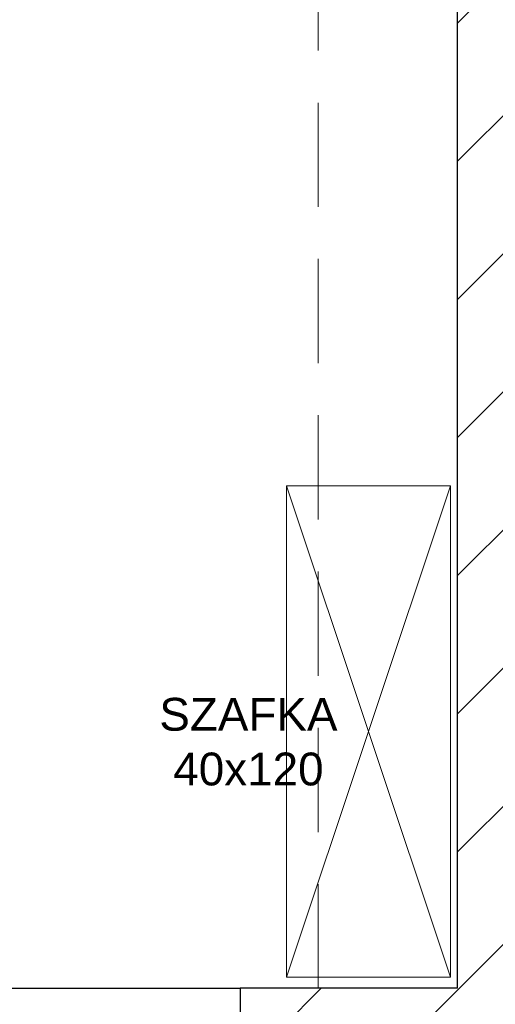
# Model space of a CAD drawing. Header units: millimetres. Extents: x 26866 to 1024070, y -428191 to 408885.
# Tile 230 of 248: x 216288 to 217448, y 388523 to 390923. Entities that reach past the tile are written whole.
import ezdxf

# ---------------------------------------------------------------- set-up
doc = ezdxf.new("R2010")
doc.units = ezdxf.units.MM
doc.header["$LTSCALE"] = 2
doc.linetypes.add('HIDDENX2', pattern=[19.05, 12.7, -6.35])
for name, color, linetype, lineweight in [('0_OPIS', 7, 'Continuous', 13), ('3DPLAN_A_TABELKA POMIESZCZEŃ', 7, 'Continuous', 0), ('3DPLAN_A_WYSOKOŚCI ZMIANA', 144, 'HIDDENX2', 5), ('Opisy', 7, 'Continuous', 13)]:
    doc.layers.add(name, color=color, linetype=linetype, lineweight=lineweight)
for name, color, linetype in [('3DPLAN_A_KRESKOWANIE 1', 253, 'Continuous'), ('3DPLAN_A_OPIS', 8, 'Continuous'), ('3DPLAN_K_DZIAŁOWA NISKIE', 134, 'Continuous'), ('3DPLAN_K_NOŚNA', 7, 'Continuous')]:
    doc.layers.add(name, color=color, linetype=linetype)
doc.layers.add('FURNITURE ZD 1 500', color=7, linetype='Continuous', lineweight=13, true_color=0x9fa8a5)
doc.styles.add('ARIAL', font='arial.ttf')

# ---------------------------------------------------------------- blocks, each defined once
blk = doc.blocks.new('kondygnacja -1')
at = {"layer": '3DPLAN_A_KRESKOWANIE 1'}
h = blk.add_hatch(dxfattribs=at)
h.set_pattern_fill('ANSI31', color=256, scale=7.5, style=0)
h.set_pattern_definition([(45, (23044.838, -26883.88), (-16.83798, 16.83798), [])])
h.paths.add_polyline_path([(31677.49, -24430.84), (30214.87, -24430.84), (30214.87, -24470.84), (30429.61, -24470.84), (30429.61, -24477.84), (30447.61, -24477.84), (30447.61, -24818.84), (30476.61, -24818.84), (30476.61, -24470.84), (31012.61, -24470.84), (31012.61, -24478.84), (31079.61, -24478.84), (31079.61, -24470.84), (31638.61, -24470.84), (31638.61, -25036.84), (31079.61, -25036.84), (31079.61, -25028.84), (31012.61, -25028.84), (31012.61, -25036.84), (30611.38, -25036.84), (30611.38, -25072.84), (31023.61, -25072.84), (31034.61, -25082.84), (31034.61, -25330.84), (31023.61, -25340.84), (30831.4, -25340.84, -0.038531), (30832.58, -25356.18), (30832.58, -25371.84), (31079.61, -25371.84), (31079.61, -25072.84), (31638.61, -25072.84), (31638.61, -25943.84), (30832.58, -25943.84), (30832.58, -26009.84), (31677.49, -26009.84)])
h.paths.add_polyline_path([(30682.61, -26009.84), (30832.58, -26009.84), (30832.58, -25943.84), (30760.61, -25943.84), (30760.61, -25454.67), (30735.61, -25464.58), (30735.61, -25943.84), (30682.61, -25943.84)])
h.paths.add_polyline_path([(30679.61, -25371.84), (30735.61, -25371.84), (30735.61, -25464.58), (30760.61, -25454.67), (30760.61, -25371.84), (30832.58, -25371.84), (30832.58, -25356.18, 0.038531), (30831.4, -25340.84), (30679.61, -25340.84)])
h.paths.add_polyline_path([(30355.83, -25371.84), (30425.61, -25371.84), (30425.61, -25379.84), (30463.61, -25379.84), (30463.61, -25424.74), (30471.61, -25424.74), (30471.61, -25395.84), (30533.61, -25395.84), (30533.61, -25371.84), (30576.61, -25371.84), (30576.61, -25341.84), (30472.61, -25341.84), (30472.61, -25326.84), (30427.61, -25326.84), (30427.61, -25341.84), (30355.83, -25341.84)])
h.paths.add_polyline_path([(30456.61, -25936.84), (30425.61, -25936.84), (30425.61, -25945.84), (30380.61, -25945.84), (30380.61, -26009.84), (30512.61, -26009.84), (30512.61, -25943.84), (30466.61, -25943.84), (30466.61, -25712.84), (30456.61, -25712.84)])
h.paths.add_polyline_path([(28888.61, -25941.84), (28888.61, -26009.84), (29013.61, -26009.84), (29013.61, -25941.84)])
h.paths.add_polyline_path([(28591.17, -26009.84), (28591.17, -25944.84), (28547.61, -25944.84), (28547.61, -26009.84)])
h.paths.add_polyline_path([(28624.61, -25870.53), (28654.8, -25870.53), (28654.8, -25924.53), (28624.61, -25924.53), (28624.61, -25944.84), (28591.17, -25944.84), (28591.17, -26009.84), (28713.61, -26009.84), (28713.61, -25941.84), (28672.61, -25941.84), (28672.61, -25932.84), (28657.61, -25932.84), (28657.61, -25716.84), (28624.61, -25716.84)])
h.paths.add_polyline_path([(28372.61, -25944.84), (28328.61, -25944.84), (28328.61, -25907.84), (28282.61, -25907.84), (28282.61, -25944.84), (28248.61, -25944.84), (28248.61, -26009.84), (28372.61, -26009.84)])
h.paths.add_polyline_path([(28092.61, -25563.84), (28054.61, -25563.84), (28054.61, -25383.84), (28067.6, -25383.84), (28067.61, -25375.84), (28340.61, -25375.84), (28340.61, -25341.84), (28070.61, -25341.84), (28070.61, -25332.84), (28030.61, -25332.84), (28030.61, -25395.6), (28048.71, -25395.6), (28048.71, -25449.6), (28030.61, -25449.6), (28030.61, -26009.84), (28073.61, -26009.84), (28073.61, -25944.84), (28054.61, -25944.84), (28054.61, -25668.84), (28092.61, -25668.84)])
h.paths.add_polyline_path([(27949.61, -25495.75), (27949.61, -25507.75), (27983.29, -25507.75), (27983.29, -25521.75), (27949.61, -25521.75), (27949.61, -25531.84), (27999.61, -25531.84), (27999.61, -25934.84), (27982.61, -25934.84), (27982.61, -25942.84), (27947.61, -25942.84), (27947.61, -26009.84), (28026.62, -26009.84), (28026.62, -25449.6), (27999.61, -25449.6), (27999.61, -25463.84), (27949.61, -25463.84), (27949.61, -25481.75), (27983.29, -25481.75), (27983.29, -25495.75)])
h.paths.add_polyline_path([(27982.61, -25361.84), (27952.61, -25361.84), (27952.61, -25332.84), (28026.62, -25332.84), (28026.62, -25395.6), (27999.61, -25395.6), (27999.61, -25377.84), (27982.61, -25377.84)])
h.paths.add_polyline_path([(26818.61, -25892.84), (26781.49, -25892.84), (26781.49, -26009.84), (26894.54, -26009.84), (26894.54, -25942.84), (26830.61, -25942.84), (26830.61, -25930.84), (26818.61, -25930.84)])
h.paths.add_polyline_path([(26894.54, -26009.84), (27115.94, -26009.84), (27115.94, -25942.84), (26894.54, -25942.84)])
h.paths.add_polyline_path([(27115.94, -25942.84), (27115.94, -26009.84), (27466.61, -26009.84), (27466.61, -25942.84), (27427.61, -25942.84), (27427.61, -25933.84), (27384.61, -25933.84), (27384.61, -25942.84)])
h.paths.add_polyline_path([(27641.61, -25942.84), (27641.61, -26009.84), (27802.61, -26009.84), (27802.61, -25942.84)])
h.paths.add_polyline_path([(30621.1, -25040.47), (30688.37, -25040.47), (30688.37, -25072.87), (30621.1, -25072.87)], flags=24)
at = {"layer": '3DPLAN_A_WYSOKOŚCI ZMIANA'}
blk.add_line((30701.61, -25943.84), (30701.61, -25371.84), dxfattribs=at)
at = {"layer": '3DPLAN_K_DZIAŁOWA NISKIE'}
blk.add_line((30512.61, -25943.84), (30682.61, -25943.84), dxfattribs=at)
at = {"layer": '3DPLAN_K_NOŚNA'}
for p, q in [((30735.61, -25943.84), (30735.61, -25371.84)), ((30682.61, -25943.84), (30682.61, -26009.84)), ((30735.61, -25943.84), (30682.61, -25943.84))]:
    blk.add_line(p, q, dxfattribs=at)
at = {"layer": 'FURNITURE ZD 1 500', "lineweight": 0}
blk.add_lwpolyline([(30693.88, -25821.36), (30733.88, -25941.16), (30693.88, -25941.16), (30733.88, -25821.36)], dxfattribs=at)
blk.add_lwpolyline([(30733.88, -25941.16), (30693.88, -25941.16), (30693.88, -25821.36), (30733.88, -25821.36)], close=True, dxfattribs=at)
at = {"layer": '3DPLAN_A_OPIS', "color": 1, "lineweight": 30, "style": 'ARIAL'}
for tag, p in [('PRZESUNIĘCIE_WEJŚCIA', (27655.16, -24535.33)), ('WYŁĄCZONE', (27007.18, -24723.98)), ('Z_OPRACOWANIA', (26996.84, -24746.42)), ('WYŁĄCZONE', (30803.05, -24760.87)), ('Z_OPRACOWANIA', (30792.71, -24783.3)), ('WYŁĄCZONE', (28894.9, -24826.59)), ('Z_OPRACOWANIA', (28884.56, -24849.03)), ('POWIĘKSZENIE_WEJŚCIA', (28313.68, -25144.41)), ('POWIĘKSZENIE_WEJŚCIA', (29600.62, -25191.36)), ('POWIĘKSZENIE_WEJŚCIA', (28011.45, -25235.42)), ('WYŁĄCZONE', (29754.42, -25678.17)), ('Z_OPRACOWANIA', (29744.08, -25700.6)), ('WYJŚCIE_EWAKUACYJNE', (27763.79, -26106.07))]:
    blk.add_attdef(tag, p, '', height=12, dxfattribs=at)
at = {"layer": '3DPLAN_A_OPIS', "color": 0, "lineweight": 30, "style": 'ARIAL'}
for tag, p in [('UGUL_1', (29350.3, -24586.01)), ('UGUL_2', (29622.92, -24586.01)), ('UGUL_3', (29833.15, -24586.01))]:
    blk.add_attdef(tag, p, '', height=12, dxfattribs=at)
at = {"layer": '3DPLAN_A_TABELKA POMIESZCZEŃ', "ltscale": 0.5, "style": 'ARIAL'}
for tag, p in [('KURTYNA', (27861.91, -26064.85)), ('POWIETRZNA', (27861.91, -26084.56))]:
    blk.add_attdef(tag, p, '', height=12, dxfattribs=at)
at = {"layer": 'Opisy', "ltscale": 0.5, "insert": (30647.42, -25873.04), "char_height": 8, "width": 74.3914, "attachment_point": 1, "style": 'ARIAL'}
blk.add_mtext('\\pxqc;SZAFKA\\P40x120', dxfattribs=at)

msp = doc.modelspace()

# ---------------------------------------------------------------- block references
at = {"layer": '0_OPIS', "xscale": 10, "yscale": 10, "zscale": 10}
msp.add_blockref('kondygnacja -1', (-90000, 648000), dxfattribs=at)

doc.saveas('drawing.dxf')
